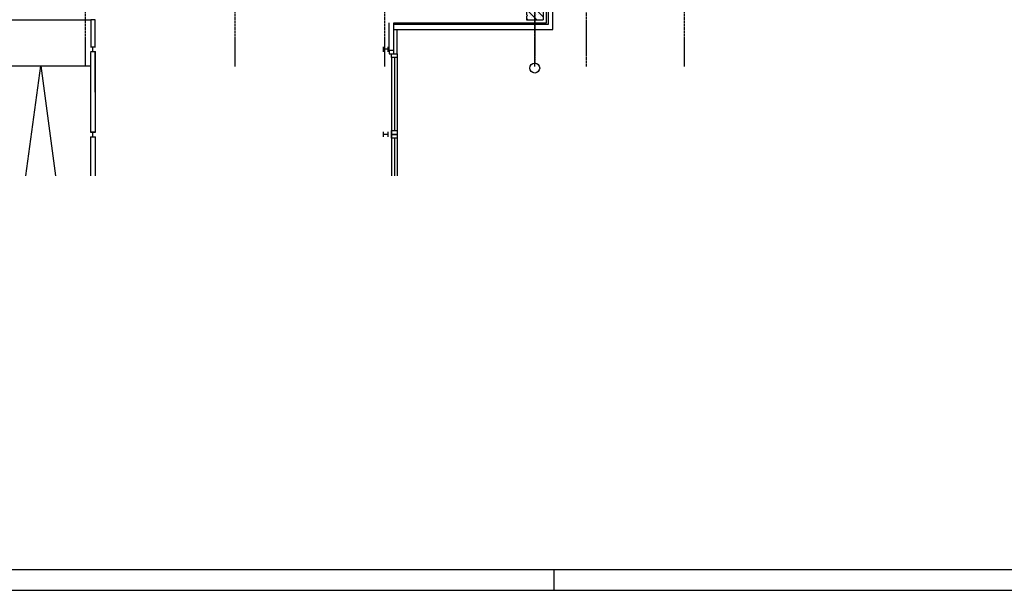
# Model space of a CAD drawing. Extents: x 0 to 1189, y 0 to 841.
# Tile 21 of 33: x 681 to 917, y 5 to 142. Entities that reach past the tile are written whole.
import ezdxf

# ---------------------------------------------------------------- set-up
doc = ezdxf.new("R2010")
doc.units = 0
doc.header["$PDSIZE"] = 2
for name, pattern in [('B0304', [6, 5, -0.5, 0, -0.5]), ('DASHDOT', [25.4, 12.7, -6.35, 0, -6.35]), ('HIDDEN2', [4.7625, 3.175, -1.5875])]:
    doc.linetypes.add(name, pattern=pattern)
doc.layers.get('0').update_dxf_attribs({"linetype": 'CONTINUOUS'})
doc.layers.add('AL$1A---_ALGEMEEN', color=9, linetype='CONTINUOUS')
doc.layers.add('STRAMIEN', color=1, linetype='CONTINUOUS')

# ---------------------------------------------------------------- blocks, each defined once
blk = doc.blocks.new('FORA0H')
at = {"color": 6}
blk.add_line((25, 10), (1179, 10), dxfattribs=at)
at = {"color": 7}
blk.add_line((809, 5), (809, 10), dxfattribs=at)
at = {"color": 4}
blk.add_line((20, 5), (1184, 5), dxfattribs=at)
blk = doc.blocks.new('-AAFKE3')
at = {"layer": 'AL$1A---_ALGEMEEN', "color": 15, "ltscale": 2}
blk.add_lwpolyline([(0, 125), (25, 100), (0, 75)], dxfattribs=at)
blk = doc.blocks.new('-P216')
at = {"layer": 'AL$1A---_ALGEMEEN', "ltscale": 2}
h = blk.add_hatch(dxfattribs=at)
h.set_pattern_fill('PREFB', color=256, scale=8, angle=180, style=0)
h.set_pattern_definition([(225, (0, 0), (108.6116, -108.6116), []), (197, (0, 0), (-41.26, -127.7242), [0, -130.56, -73.92, 0, -107.52]), (228, (0, 0), (29.465, -129.875), [0, -129.28, 0, -131.84, 0, -106.24]), (251, (0, 0), (76.6585, -107.621), [0, -128, 0, -768, -105.28])])
h.paths.add_polyline_path([(3800, 200), (220, 200), (220, 25), (245, 0), (3800, 0)])
h.paths.add_polyline_path([(3800, 0), (245, 0), (220, -25), (220, -200), (3675, -200), (3700, -175), (3725, -200), (3800, -200)])
at = {"layer": 'AL$1A---_ALGEMEEN', "linetype": 'DASHDOT', "ltscale": 0.5}
blk.add_line((-760, 0), (4844, 0), dxfattribs=at)
at = {"layer": 'AL$1A---_ALGEMEEN', "color": 15, "linetype": 'Continuous'}
for p, q in [((220, 200), (3800, 200)), ((220, 25), (220, 200)), ((3800, -200), (3800, 200)), ((220, -200), (220, -25)), ((220, -200), (3675, -200)), ((3725, -200), (3800, -200))]:
    blk.add_line(p, q, dxfattribs=at)
at = {"layer": 'AL$1A---_ALGEMEEN'}
for p, q in [((240, -200), (260, -220)), ((260, -220), (3530, -220)), ((3530, -220), (3550, -200))]:
    blk.add_line(p, q, dxfattribs=at)
at = {"layer": 'AL$1A---_ALGEMEEN', "color": 15, "linetype": 'HIDDEN2', "ltscale": 0.5}
blk.add_lwpolyline([(200, -25), (200, -200), (-200, -200), (-200, 376), (160, 472), (200, 472), (200, 25), (175, 0), (200, -25)], dxfattribs=at)
at = {"layer": 'AL$1A---_ALGEMEEN', "color": 15, "linetype": 'Continuous'}
for points in [[(220, -25), (245, 0), (220, 25)], [(3725, -200), (3700, -175), (3675, -200)]]:
    blk.add_lwpolyline(points, dxfattribs=at)
at = {"layer": 'AL$1A---_ALGEMEEN', "linetype": 'Continuous', "ltscale": 2}
blk.add_circle((4964, 0), 120, dxfattribs=at)
for p in [(0, 0), (3600, 0)]:
    blk.add_point(p, dxfattribs=at)
at = {"layer": 'AL$1A---_ALGEMEEN', "rotation": 180}
blk.add_blockref('-AAFKE3', (200, 100), dxfattribs=at)
blk = doc.blocks.new('*U615')
at = {"layer": 'AL$1A---_ALGEMEEN', "color": 15, "linetype": 'ByBlock'}
for points in [[(142335, 110545), (142335, 110425)], [(142449, 110545), (142449, 110425)], [(142335, 110485), (142449, 110485)]]:
    blk.add_lwpolyline(points, dxfattribs=at)
blk = doc.blocks.new('*U614')
at = {"layer": 'AL$1A---_ALGEMEEN', "color": 15, "linetype": 'ByBlock'}
for points in [[(142335, 110545), (142335, 110425)], [(142449, 110545), (142449, 110425)], [(142335, 110485), (142449, 110485)]]:
    blk.add_lwpolyline(points, dxfattribs=at)
blk = doc.blocks.new('XREF_B-A3-II-113')
at = {"layer": 'AL$1A---_ALGEMEEN', "color": 8, "ltscale": 2}
for p, q in [((93152, 26581), (93152, 30181)), ((93192, 30162), (93192, 26541)), ((93307, 26426), (93307, 30162)), ((79782, 26661), (82202, 26661)), ((89489, 26581), (93152, 26581)), ((89489, 26441), (89489, 26541)), ((93192, 26541), (89489, 26541)), ((89489, 26426), (93307, 26426)), ((79839, 25552), (82202, 25552)), ((80638, 22901), (80996, 25552)), ((80996, 25552), (81353, 22901)), ((82202, 22901), (82202, 23844)), ((82202, 23844), (82302, 23844)), ((82302, 23844), (82302, 22901))]:
    blk.add_line(p, q, dxfattribs=at)
at = {"layer": 'AL$1A---_ALGEMEEN', "color": 8}
for p, q in [((89369, 25910), (89369, 26585)), ((89489, 25910), (89489, 26585)), ((89369, 25919), (89369, 26366)), ((89489, 25919), (89489, 26366))]:
    blk.add_line(p, q, dxfattribs=at)
at = {"layer": 'AL$1A---_ALGEMEEN', "color": 8, "linetype": 'ByBlock'}
for p, q in [((89569, 25834), (89569, 26426)), ((89569, 25843), (89569, 25951)), ((89430, 25753), (89430, 22901)), ((89430, 25744), (89430, 24917)), ((89499, 25753), (89499, 23991)), ((89499, 25744), (89499, 24917)), ((89569, 25753), (89569, 22901)), ((89569, 25744), (89569, 24917)), ((89499, 23811), (89499, 22901))]:
    blk.add_line(p, q, dxfattribs=at)
at = {"layer": 'AL$1A---_ALGEMEEN', "color": 8, "linetype": 'Continuous'}
for p, q in [((82202, 24917), (82202, 25875)), ((82302, 24917), (82302, 25875))]:
    blk.add_line(p, q, dxfattribs=at)
at = {"layer": 'AL$1A---_ALGEMEEN', "color": 8, "ltscale": 2}
for points in [[(82202, 26009), (82302, 26008), (82302, 26661), (82202, 26661), (82202, 26009)], [(89569, 25951), (89569, 26036)], [(82202, 25894), (82302, 25894), (82302, 23958), (82202, 23958), (82202, 25875)]]:
    blk.add_lwpolyline(points, dxfattribs=at)
at = {"layer": 'AL$1A---_ALGEMEEN', "color": 8, "linetype": 'ByBlock'}
for points in [[(89489, 25919), (89369, 25919), (89369, 25843), (89489, 25843)], [(89569, 25753), (89430, 25753), (89430, 25843), (89569, 25843)], [(89569, 23901), (89430, 23901), (89430, 23991), (89569, 23991)], [(89569, 23811), (89430, 23811), (89430, 23901), (89569, 23901)]]:
    blk.add_lwpolyline(points, close=True, dxfattribs=at)
at = {"layer": 'STRAMIEN', "color": 8, "linetype": 'B0304', "ltscale": 10}
for p, q in [((82072, 25534), (82072, 86161)), ((85672, 25534), (85672, 86161)), ((89272, 25534), (89272, 86161)), ((92872, 25534), (92872, 86171)), ((94112, 86161), (94112, 25534)), ((96472, 25534), (96472, 86171))]:
    blk.add_line(p, q, dxfattribs=at)
at = {"layer": 'AL$1A---_ALGEMEEN', "color": 8, "linetype": 'Continuous', "ltscale": 2, "rotation": 270}
blk.add_blockref('-P216', (92872, 30461), dxfattribs=at)
at = {"layer": 'AL$1A---_ALGEMEEN', "color": 8}
for name, p, rotation in [('*U614', (192737, -116440), 90), ('*U615', (231684, 136436), 180), ('*U614', (192737, -118491), 90), ('*U615', (231684, 134386), 180)]:
    blk.add_blockref(name, p, dxfattribs=dict(at, rotation=rotation))

msp = doc.modelspace()

# ---------------------------------------------------------------- block references
msp.add_blockref('FORA0H', (0, 0))
at = {"xscale": 0.01, "yscale": 0.01, "zscale": 0.01}
msp.add_blockref('XREF_B-A3-II-113', (-124.38, -124.33), dxfattribs=at)

doc.saveas('drawing.dxf')
